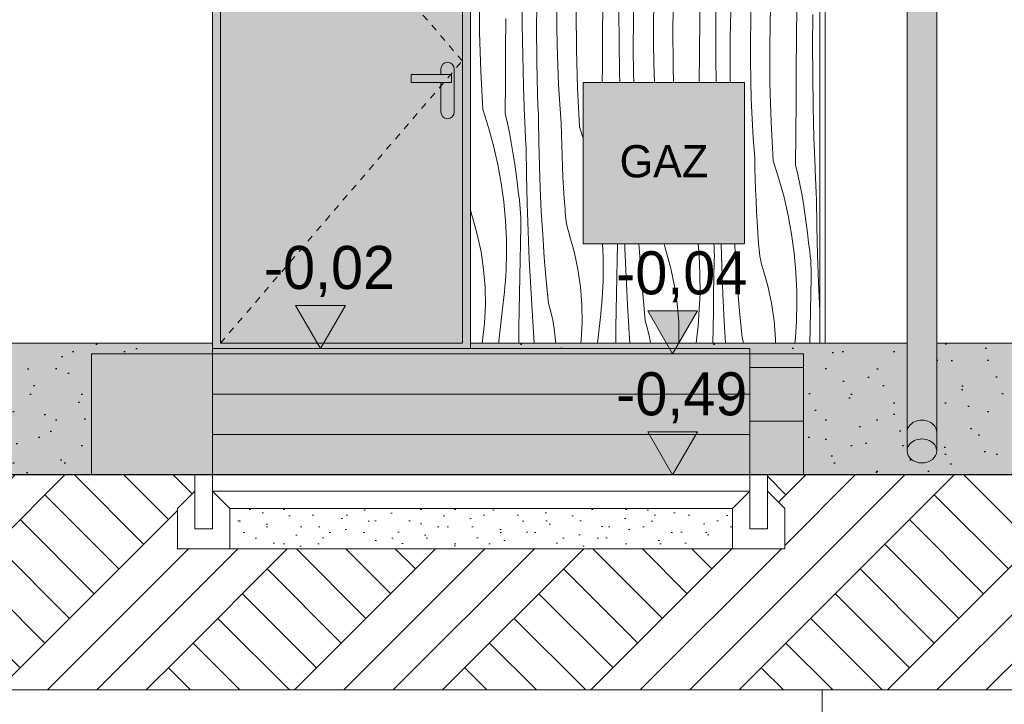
# Model space of a CAD drawing. Extents: x -366324 to -207045, y 68808 to 138616.
# Tile 150 of 170: x -216574 to -212910, y 113666 to 116213. Entities that reach past the tile are written whole.
import ezdxf

# ---------------------------------------------------------------- set-up
doc = ezdxf.new("R2010")
doc.units = 0
doc.header["$MEASUREMENT"] = 0
doc.linetypes.add('Dashed', pattern=[564.444447, 282.222223, -282.222223])
doc.linetypes.add('Hidden Line', pattern=[50, 25, -25])
for name, color, linetype, lineweight in [('Arch IS_Nr_Pióra__21', 7, 'Continuous', 9), ('Arch kolorystyka_Nr_Pióra__1', 7, 'Continuous', 25), ('Arch kolorystyka_Nr_Pióra__41', 7, 'Continuous', 15), ('Arch okna_Nr_Pióra__21', 7, 'Continuous', 9), ('Arch opisy_Nr_Pióra__1', 7, 'Continuous', 25), ('Arch rynny_Nr_Pióra__21', 7, 'Continuous', 9), ('Arch schody_Nr_Pióra__21', 7, 'Continuous', 9), ('ARCH TABELA_Nr_Pióra__21', 7, 'Continuous', 9), ('Arch wymiary_Nr_Pióra__21', 7, 'Continuous', 9), ('arch wypelnienia_Nr_Pióra__100', 2, 'Continuous', 25), ('Arch ściany zewnętrzne_Nr_Pióra__21', 7, 'Continuous', 9), ('INWENT TEREN_Nr_Pióra__1', 7, 'Continuous', 25)]:
    doc.layers.add(name, color=color, linetype=linetype, lineweight=lineweight)
for name, color, linetype, lineweight, true_color in [('Arch kolorystyka_Nr_Pióra__2', 7, 'Continuous', 13, 0x7f7f7f), ('Arch kolorystyka_Nr_Pióra__22', 7, 'Continuous', 9, 0x7f7f7f), ('Arch kolorystyka_Nr_Pióra__81', 7, 'Continuous', 9, 0x5d5d5d), ('Arch rynny_Nr_Pióra__81', 7, 'Continuous', 9, 0x5d5d5d), ('Arch teren_Nr_Pióra__2', 7, 'Continuous', 13, 0x7f7f7f), ('arch wypelnienia_Nr_Pióra__2', 7, 'Continuous', 13, 0x7f7f7f)]:
    doc.layers.add(name, color=color, linetype=linetype, lineweight=lineweight, true_color=true_color)
doc.layers.add('Arch wymiary', color=7, linetype='Continuous')
doc.styles.add('GENERATED_STYLE_1', font='txt')
doc.styles.add('GENERATED_STYLE_4', font='txt')
pattern_1 = [(45, (0, 300), (-95.459415, 95.459415), [0, -90, 0, -135]), (110, (300, 300), (126.858504, 46.17272), [0, -66, 0, -114])]
pattern_2 = [(45, (0, 0), (-275.77163, 275.77163), []), (45, (-91.9, 91.9), (-551.5433, 551.5433), []), (45, (-183.85, 183.85), (-551.5433, 551.5433), []), (135, (-275.77, 275.77), (91.92388, 91.92388), [390, -390])]

# ---------------------------------------------------------------- blocks, each defined once
blk = doc.blocks.new('*X130')
at = {"layer": 'Arch kolorystyka_Nr_Pióra__22', "linetype": 'Continuous'}
for p, q in [((-214143.3, 116181.6), (-214140.8, 116325)), ((-214043.8, 116208.9), (-214042.9, 116327)), ((-214862.8, 116165.2), (-214863.7, 116308.6)), ((-214703.9, 116194.3), (-214704.4, 116308.8)), ((-214290.1, 116209), (-214288.1, 116308.1)), ((-213984, 116181.8), (-213983.3, 116296.2)), ((-214651, 116173.3), (-214650.3, 116272.5)), ((-214575.5, 116188.9), (-214575.5, 116261.3)), ((-214502.6, 116101.7), (-214503.5, 116245.1)), ((-214404.9, 116154.4), (-214404, 116272.4)), ((-214343.7, 116130.8), (-214344.2, 116245.3)), ((-214215.3, 116197.8), (-214214.2, 116270.2)), ((-213929.9, 116145.4), (-213927.9, 116244.6)), ((-213854, 116206.7), (-213851.8, 116279.1)), ((-213783.1, 116118.1), (-213780.6, 116261.5)), ((-213683.6, 116145.4), (-213682.7, 116263.4)), ((-214765.9, 116099.9), (-214765.1, 116217.9)), ((-214290.8, 116109.8), (-214290.1, 116209)), ((-214044.7, 116090.9), (-214043.8, 116208.9)), ((-213623.8, 116118.3), (-213623.1, 116232.7)), ((-214702.2, 116079.9), (-214703.9, 116194.3)), ((-214650.3, 116074.2), (-214651, 116173.3)), ((-214574.4, 116116.4), (-214575.5, 116188.9)), ((-214215.3, 116125.4), (-214215.3, 116197.8)), ((-214142.4, 116038.1), (-214143.3, 116181.6)), ((-213983.5, 116067.3), (-213984, 116181.8)), ((-213855.1, 116134.3), (-213854, 116206.7)), ((-214858.6, 116021.8), (-214862.8, 116165.2)), ((-214405.7, 116036.4), (-214404.9, 116154.4)), ((-213930.6, 116046.3), (-213929.9, 116145.4)), ((-213684.5, 116027.4), (-213683.6, 116145.4)), ((-214766.8, 115981.9), (-214765.9, 116099.9)), ((-214572.2, 116044), (-214574.4, 116116.4)), ((-214498.4, 115958.3), (-214502.6, 116101.7)), ((-214342, 116016.4), (-214343.7, 116130.8)), ((-214290.1, 116010.7), (-214290.8, 116109.8)), ((-214214.2, 116052.9), (-214215.3, 116125.4)), ((-213855.1, 116061.8), (-213855.1, 116134.3)), ((-213782.2, 115974.6), (-213783.1, 116118.1)), ((-213623.3, 116003.8), (-213623.8, 116118.3)), ((-214699.2, 115965.4), (-214702.2, 116079.9)), ((-214648.2, 115975.1), (-214650.3, 116074.2)), ((-214045.5, 115979.6), (-214044.7, 116090.9)), ((-213982.2, 115979.6), (-213983.5, 116067.3)), ((-213854, 115989.4), (-213855.1, 116061.8)), ((-214569, 115971.6), (-214572.2, 116044)), ((-214406.1, 115979.6), (-214405.7, 116036.4)), ((-214212, 115980.5), (-214214.2, 116052.9)), ((-214140.7, 115979.6), (-214142.4, 116038.1)), ((-213930.1, 115979.6), (-213930.6, 116046.3)), ((-213685.3, 115909.3), (-213684.5, 116027.4)), ((-214850.9, 115878.5), (-214858.6, 116021.8)), ((-214341, 115979.6), (-214342, 116016.4)), ((-214289.4, 115979.6), (-214290.1, 116010.7)), ((-213851.8, 115917), (-213854, 115989.4)), ((-213621.6, 115889.3), (-213623.3, 116003.8)), ((-214767.5, 115863.8), (-214766.8, 115981.9)), ((-214695.1, 115851), (-214699.2, 115965.4)), ((-214647.7, 115958.4), (-214648.2, 115975.1)), ((-214647.2, 115941.8), (-214647.7, 115958.4)), ((-214564.6, 115899.3), (-214569, 115971.6)), ((-214490.7, 115815), (-214498.4, 115958.3)), ((-214212, 115979.6), (-214212, 115980.5)), ((-213778, 115831.2), (-213782.2, 115974.6)), ((-214646.7, 115925.1), (-214647.2, 115941.8)), ((-214646.1, 115908.5), (-214646.7, 115925.1)), ((-213848.6, 115844.6), (-213851.8, 115917)), ((-214850.9, 115878.5), (-214829.3, 115811.4)), ((-214645.4, 115891.8), (-214646.1, 115908.5)), ((-214644.8, 115875.2), (-214645.4, 115891.8)), ((-214559.2, 115827.1), (-214564.6, 115899.3)), ((-213686.1, 115791.3), (-213685.3, 115909.3)), ((-213618.6, 115774.9), (-213621.6, 115889.3)), ((-214767.5, 115863.8), (-214759.4, 115827.9)), ((-214694.5, 115837), (-214695.1, 115851)), ((-214644.1, 115858.6), (-214644.8, 115875.2)), ((-214643.3, 115841.9), (-214644.1, 115858.6)), ((-214642.3, 115756.2), (-214643.3, 115841.9)), ((-213844.2, 115772.3), (-213848.6, 115844.6)), ((-214829.3, 115811.4), (-214810.6, 115743.3)), ((-214759.4, 115827.9), (-214751.8, 115791.9)), ((-214693.9, 115823), (-214694.5, 115837)), ((-214693.3, 115809), (-214693.9, 115823)), ((-214692.6, 115795), (-214693.3, 115809)), ((-214558.4, 115787.1), (-214559.2, 115827.1)), ((-214490.7, 115815), (-214476.9, 115772.1)), ((-213770.3, 115688), (-213778, 115831.2)), ((-214751.8, 115791.9), (-214744.9, 115755.7)), ((-214692, 115780.9), (-214692.6, 115795)), ((-214691.3, 115766.9), (-214692, 115780.9)), ((-214557.3, 115747.2), (-214558.4, 115787.1)), ((-213838.8, 115700.1), (-213844.2, 115772.3)), ((-213686.9, 115673.3), (-213686.1, 115791.3)), ((-213614.5, 115660.5), (-213618.6, 115774.9)), ((-214810.6, 115743.3), (-214794.9, 115674.5)), ((-214744.9, 115755.7), (-214738.5, 115719.5)), ((-214690.6, 115752.9), (-214691.3, 115766.9)), ((-214689.9, 115738.9), (-214690.6, 115752.9)), ((-214688.1, 115634.2), (-214689.9, 115738.9)), ((-214640.3, 115670.5), (-214642.3, 115756.2)), ((-214556, 115707.3), (-214557.3, 115747.2)), ((-214738.5, 115719.5), (-214732.8, 115683.1)), ((-214554.3, 115667.3), (-214556, 115707.3)), ((-213838, 115660.1), (-213838.8, 115700.1)), ((-214794.9, 115674.5), (-214782.4, 115605.1)), ((-214732.8, 115683.1), (-214727.6, 115646.7)), ((-214637.2, 115584.8), (-214640.3, 115670.5)), ((-214552.4, 115627.4), (-214554.3, 115667.3)), ((-213836.9, 115620.2), (-213838, 115660.1)), ((-213770.3, 115688), (-213748.7, 115620.8)), ((-213686.9, 115673.3), (-213678.8, 115637.4)), ((-213613.9, 115646.5), (-213614.5, 115660.5)), ((-214727.6, 115646.7), (-214723, 115610.2)), ((-214685.5, 115529.5), (-214688.1, 115634.2)), ((-214550.2, 115587.5), (-214552.4, 115627.4)), ((-213678.8, 115637.4), (-213671.2, 115601.4)), ((-213613.3, 115632.5), (-213613.9, 115646.5)), ((-213612.7, 115618.4), (-213613.3, 115632.5)), ((-214782.4, 115605.1), (-214772.9, 115535.2)), ((-214723, 115610.2), (-214719, 115573.6)), ((-214633.1, 115499.1), (-214637.2, 115584.8)), ((-214547.7, 115547.6), (-214550.2, 115587.5)), ((-213835.6, 115580.2), (-213836.9, 115620.2)), ((-213748.7, 115620.8), (-213730, 115552.8)), ((-213671.2, 115601.4), (-213664.3, 115565.2)), ((-213612, 115604.4), (-213612.7, 115618.4)), ((-213611.3, 115590.4), (-213612, 115604.4)), ((-213610.7, 115576.4), (-213611.3, 115590.4)), ((-214716.5, 115557.6), (-214719, 115573.6)), ((-214714.4, 115541.6), (-214716.5, 115557.6)), ((-213833.9, 115540.3), (-213835.6, 115580.2)), ((-213730, 115552.8), (-213714.3, 115484)), ((-213664.3, 115565.2), (-213657.9, 115528.9)), ((-213610, 115562.4), (-213610.7, 115576.4)), ((-213609.2, 115548.3), (-213610, 115562.4)), ((-213607.5, 115443.6), (-213609.2, 115548.3)), ((-214772.9, 115535.2), (-214766.5, 115464.9)), ((-214712.7, 115525.6), (-214714.4, 115541.6)), ((-214711.4, 115509.5), (-214712.7, 115525.6)), ((-214682, 115424.8), (-214685.5, 115529.5)), ((-214544.9, 115507.8), (-214547.7, 115547.6)), ((-213832, 115500.4), (-213833.9, 115540.3)), ((-213657.9, 115528.9), (-213652.1, 115492.6)), ((-214895.7, 115501), (-214896.9, 115506.1)), ((-214892.7, 115489.5), (-214895.7, 115501)), ((-214889.3, 115478.1), (-214892.7, 115489.5)), ((-214871.2, 115414.1), (-214889.3, 115478.1)), ((-214710.4, 115493.4), (-214711.4, 115509.5)), ((-214709.8, 115477.2), (-214710.4, 115493.4)), ((-214709.6, 115461.1), (-214709.8, 115477.2)), ((-214628, 115413.6), (-214633.1, 115499.1)), ((-214544.4, 115495.9), (-214544.9, 115507.8)), ((-214543.4, 115484.1), (-214544.4, 115495.9)), ((-214542.1, 115472.4), (-214543.4, 115484.1)), ((-213829.8, 115460.5), (-213832, 115500.4)), ((-213714.3, 115484), (-213701.7, 115414.6)), ((-213652.1, 115492.6), (-213647, 115456.1)), ((-214766.5, 115464.9), (-214763.2, 115394.4)), ((-214711.1, 115382.3), (-214709.8, 115445)), ((-214709.8, 115445), (-214709.6, 115461.1)), ((-214540.3, 115460.6), (-214542.1, 115472.4)), ((-214538.1, 115449), (-214540.3, 115460.6)), ((-214535.5, 115437.4), (-214538.1, 115449)), ((-213827.3, 115420.6), (-213829.8, 115460.5)), ((-213647, 115456.1), (-213642.4, 115419.6)), ((-213604.9, 115338.9), (-213607.5, 115443.6)), ((-214857.3, 115349.1), (-214871.2, 115414.1)), ((-214677.7, 115320.1), (-214682, 115424.8)), ((-214621.9, 115328), (-214628, 115413.6)), ((-214532.5, 115426), (-214535.5, 115437.4)), ((-214529.1, 115414.6), (-214532.5, 115426)), ((-214511, 115350.6), (-214529.1, 115414.6)), ((-213824.5, 115380.7), (-213827.3, 115420.6)), ((-213701.7, 115414.6), (-213692.2, 115344.7)), ((-213642.4, 115419.6), (-213638.4, 115383)), ((-214763.2, 115394.4), (-214763, 115323.9)), ((-214712.3, 115319.6), (-214711.1, 115382.3)), ((-214405.2, 115379.6), (-214403, 115330.9)), ((-214350.9, 115318.8), (-214349.6, 115379.6)), ((-214321.8, 115361.3), (-214322.4, 115379.6)), ((-214267.8, 115350), (-214269.6, 115379.6)), ((-214175.3, 115373.9), (-214176.6, 115379.6)), ((-214172.3, 115362.5), (-214175.3, 115373.9)), ((-214049.8, 115379.6), (-214046.1, 115337.9)), ((-213990, 115366.3), (-213990.8, 115379.6)), ((-213989.4, 115350.2), (-213990, 115366.3)), ((-213961.6, 115297.8), (-213964.3, 115379.6)), ((-213912.7, 115372.1), (-213913.1, 115379.6)), ((-213907.6, 115286.5), (-213912.7, 115372.1)), ((-213824, 115368.9), (-213824.5, 115380.7)), ((-213823, 115357.1), (-213824, 115368.9)), ((-213635.9, 115367.1), (-213638.4, 115383)), ((-213633.8, 115351.1), (-213635.9, 115367.1)), ((-214847.7, 115283.2), (-214857.3, 115349.1)), ((-214497.1, 115285.5), (-214511, 115350.6)), ((-214403, 115330.9), (-214402.8, 115260.4)), ((-214317.5, 115256.6), (-214321.8, 115361.3)), ((-214261.7, 115264.5), (-214267.8, 115350)), ((-214168.9, 115351.1), (-214172.3, 115362.5)), ((-214150.8, 115287.1), (-214168.9, 115351.1)), ((-214046.1, 115337.9), (-214042.8, 115267.4)), ((-213989.2, 115334.1), (-213989.4, 115350.2)), ((-213989.4, 115317.9), (-213989.2, 115334.1)), ((-213821.7, 115345.3), (-213823, 115357.1)), ((-213819.9, 115333.6), (-213821.7, 115345.3)), ((-213817.7, 115322), (-213819.9, 115333.6)), ((-213692.2, 115344.7), (-213685.8, 115274.4)), ((-213632.1, 115335), (-213633.8, 115351.1)), ((-213630.8, 115318.9), (-213632.1, 115335)), ((-213601.4, 115234.2), (-213604.9, 115338.9)), ((-214764.4, 115282.7), (-214763.6, 115303.3)), ((-214763.6, 115303.3), (-214763, 115323.9)), ((-214713.4, 115256.9), (-214712.3, 115319.6)), ((-214672.5, 115215.5), (-214677.7, 115320.1)), ((-214614.8, 115242.6), (-214621.9, 115328)), ((-214352.1, 115256.1), (-214350.9, 115318.8)), ((-213990.7, 115255.3), (-213989.4, 115317.9)), ((-213957.3, 115193.1), (-213961.6, 115297.8)), ((-213815.1, 115310.4), (-213817.7, 115322)), ((-213812.1, 115299), (-213815.1, 115310.4)), ((-213808.7, 115287.6), (-213812.1, 115299)), ((-213629.8, 115302.8), (-213630.8, 115318.9)), ((-213629.2, 115286.7), (-213629.8, 115302.8)), ((-214842.3, 115216.9), (-214847.7, 115283.2)), ((-214766.8, 115241.5), (-214765.5, 115262.1)), ((-214765.5, 115262.1), (-214764.4, 115282.7)), ((-214714.5, 115194.3), (-214713.4, 115256.9)), ((-214487.5, 115219.7), (-214497.1, 115285.5)), ((-214403.4, 115239.8), (-214402.8, 115260.4)), ((-214353.2, 115193.4), (-214352.1, 115256.1)), ((-214312.3, 115152), (-214317.5, 115256.6)), ((-214254.6, 115179.1), (-214261.7, 115264.5)), ((-214136.9, 115222), (-214150.8, 115287.1)), ((-214042.8, 115267.4), (-214042.6, 115196.9)), ((-213991.9, 115192.6), (-213990.7, 115255.3)), ((-213901.5, 115201), (-213907.6, 115286.5)), ((-213790.6, 115223.6), (-213808.7, 115287.6)), ((-213685.8, 115274.4), (-213682.6, 115203.9)), ((-213629, 115270.6), (-213629.2, 115286.7)), ((-213629.2, 115254.4), (-213629, 115270.6)), ((-214770.3, 115200.4), (-214768.4, 115221)), ((-214768.4, 115221), (-214766.8, 115241.5)), ((-214606.7, 115157.2), (-214614.8, 115242.6)), ((-214482.1, 115153.4), (-214487.5, 115219.7)), ((-214405.3, 115198.6), (-214404.2, 115219.2)), ((-214404.2, 115219.2), (-214403.4, 115239.8)), ((-214127.3, 115156.2), (-214136.9, 115222)), ((-213776.7, 115158.5), (-213790.6, 115223.6)), ((-213630.5, 115191.7), (-213629.2, 115254.4)), ((-213597.1, 115129.6), (-213601.4, 115234.2)), ((-214841.3, 115150.4), (-214842.3, 115216.9)), ((-214772.4, 115179.9), (-214770.3, 115200.4)), ((-214715.4, 115131.6), (-214714.5, 115194.3)), ((-214666.4, 115111), (-214672.5, 115215.5)), ((-214406.6, 115178), (-214405.3, 115198.6)), ((-214354.3, 115130.8), (-214353.2, 115193.4)), ((-214043.2, 115176.2), (-214042.6, 115196.9)), ((-213993, 115129.9), (-213991.9, 115192.6)), ((-213952.1, 115088.5), (-213957.3, 115193.1)), ((-213894.4, 115115.6), (-213901.5, 115201)), ((-213682.6, 115203.9), (-213682.4, 115133.3)), ((-213631.7, 115129.1), (-213630.5, 115191.7)), ((-214844.6, 115083.9), (-214841.3, 115150.4)), ((-214790.8, 115016.9), (-214774.8, 115159.5)), ((-214774.8, 115159.5), (-214772.4, 115179.9)), ((-214597.6, 115126.4), (-214606.7, 115157.2)), ((-214481.1, 115086.9), (-214482.1, 115153.4)), ((-214410.1, 115136.9), (-214408.2, 115157.5)), ((-214408.2, 115157.5), (-214406.6, 115178)), ((-214306.2, 115047.5), (-214312.3, 115152)), ((-214246.5, 115093.7), (-214254.6, 115179.1)), ((-214121.9, 115089.9), (-214127.3, 115156.2)), ((-214045.1, 115135.1), (-214044, 115155.7)), ((-214044, 115155.7), (-214043.2, 115176.2)), ((-213767.1, 115092.7), (-213776.7, 115158.5)), ((-214716.2, 115068.9), (-214715.4, 115131.6)), ((-214659.7, 115009.6), (-214666.4, 115111)), ((-214590.3, 115095), (-214597.6, 115126.4)), ((-214414.6, 115096), (-214412.2, 115116.4)), ((-214412.2, 115116.4), (-214410.1, 115136.9)), ((-214355.2, 115068.1), (-214354.3, 115130.8)), ((-214048, 115093.9), (-214046.4, 115114.5)), ((-214046.4, 115114.5), (-214045.1, 115135.1)), ((-213994.1, 115067.2), (-213993, 115129.9)), ((-213886.3, 115030.2), (-213894.4, 115115.6)), ((-213683.8, 115092.1), (-213683, 115112.7)), ((-213683, 115112.7), (-213682.4, 115133.3)), ((-213632.8, 115066.4), (-213631.7, 115129.1)), ((-213596.9, 115125.9), (-213597.1, 115129.6)), ((-214852.2, 115017.8), (-214844.6, 115083.9)), ((-214584.7, 115063.4), (-214590.3, 115095)), ((-214484.4, 115020.4), (-214481.1, 115086.9)), ((-214424.3, 115009.6), (-214414.6, 115096)), ((-214237.4, 115062.9), (-214246.5, 115093.7)), ((-214120.9, 115023.3), (-214121.9, 115089.9)), ((-214052, 115052.9), (-214049.9, 115073.4)), ((-214049.9, 115073.4), (-214048, 115093.9)), ((-213947.5, 115009.6), (-213952.1, 115088.5)), ((-213761.7, 115026.4), (-213767.1, 115092.7)), ((-213684.9, 115071.6), (-213683.8, 115092.1)), ((-214716.9, 115009.6), (-214716.2, 115068.9)), ((-214581, 115031.4), (-214584.7, 115063.4)), ((-214356, 115009.6), (-214355.2, 115068.1)), ((-214303.7, 115009.6), (-214306.2, 115047.5)), ((-214230.1, 115031.5), (-214237.4, 115062.9)), ((-214054.4, 115032.4), (-214052, 115052.9)), ((-213994.9, 115009.6), (-213994.1, 115067.2)), ((-213687.8, 115030.4), (-213686.2, 115051)), ((-213686.2, 115051), (-213684.9, 115071.6)), ((-213633.8, 115009.6), (-213632.8, 115066.4)), ((-214853.7, 115009.6), (-214852.2, 115017.8)), ((-214791.5, 115009.6), (-214790.8, 115016.9)), ((-214579.6, 115009.6), (-214581, 115031.4)), ((-214485.6, 115009.6), (-214484.4, 115020.4)), ((-214226.2, 115009.6), (-214230.1, 115031.5)), ((-214121.6, 115009.6), (-214120.9, 115023.3)), ((-214057, 115009.6), (-214054.4, 115032.4)), ((-213880.2, 115009.6), (-213886.3, 115030.2)), ((-213761.4, 115009.6), (-213761.7, 115026.4)), ((-213689.7, 115009.9), (-213687.8, 115030.4)), ((-213689.7, 115009.6), (-213689.7, 115009.9))]:
    blk.add_line(p, q, dxfattribs=at)
blk = doc.blocks.new('Wypełnienie_65')
at = {"layer": 'Arch kolorystyka_Nr_Pióra__22', "linetype": 'Dashed'}
blk.add_blockref('*X130', (0, 0), dxfattribs=at)
blk = doc.blocks.new('Wymiary_175', base_point=(-214144.4, 114519.6))
at = {"layer": 'Arch wymiary_Nr_Pióra__21', "linetype": 'Continuous'}
blk.add_hatch(color=256, dxfattribs=at).paths.add_polyline_path([(-214144.4, 114519.6), (-214237.2, 114679.6), (-214051.6, 114679.6)], flags=0)
for p, q in [((-214144.4, 114519.6), (-214237.2, 114679.6)), ((-214237.2, 114679.6), (-214051.6, 114679.6)), ((-214051.6, 114679.6), (-214144.4, 114519.6)), ((-214144.4, 114519.6), (-214264.4, 114519.6)), ((-214144.4, 114519.6), (-214024.4, 114519.6))]:
    blk.add_line(p, q, dxfattribs=at)
at = {"layer": 'Arch wymiary_Nr_Pióra__21', "insert": (-214354.5, 114711.6), "char_height": 160, "attachment_point": 7, "style": 'GENERATED_STYLE_1'}
blk.add_mtext('{-0,49}', dxfattribs=at)
blk = doc.blocks.new('Wymiary_176', base_point=(-215455, 114989.6))
at = {"layer": 'Arch wymiary_Nr_Pióra__21', "linetype": 'Continuous'}
blk.add_hatch(color=256, dxfattribs=at).paths.add_polyline_path([(-215455, 114989.6), (-215547.8, 115149.6), (-215362.2, 115149.6)], flags=0)
for p, q in [((-215455, 114989.6), (-215547.8, 115149.6)), ((-215547.8, 115149.6), (-215362.2, 115149.6)), ((-215362.2, 115149.6), (-215455, 114989.6)), ((-215455, 114989.6), (-215575, 114989.6)), ((-215455, 114989.6), (-215335, 114989.6))]:
    blk.add_line(p, q, dxfattribs=at)
at = {"layer": 'Arch wymiary_Nr_Pióra__21', "insert": (-215665.1, 115181.6), "char_height": 160, "attachment_point": 7, "style": 'GENERATED_STYLE_1'}
blk.add_mtext('{-0,02}', dxfattribs=at)
blk = doc.blocks.new('Wymiary_177', base_point=(-214144.4, 114969.6))
at = {"layer": 'Arch wymiary_Nr_Pióra__21', "linetype": 'Continuous'}
blk.add_hatch(color=256, dxfattribs=at).paths.add_polyline_path([(-214144.4, 114969.6), (-214237.2, 115129.6), (-214051.6, 115129.6)], flags=0)
for p, q in [((-214144.4, 114969.6), (-214237.2, 115129.6)), ((-214237.2, 115129.6), (-214051.6, 115129.6)), ((-214051.6, 115129.6), (-214144.4, 114969.6)), ((-214144.4, 114969.6), (-214264.4, 114969.6)), ((-214144.4, 114969.6), (-214024.4, 114969.6))]:
    blk.add_line(p, q, dxfattribs=at)
at = {"layer": 'Arch wymiary_Nr_Pióra__21', "insert": (-214354.5, 115161.6), "char_height": 160, "attachment_point": 7, "style": 'GENERATED_STYLE_1'}
blk.add_mtext('{-0,04}', dxfattribs=at)

msp = doc.modelspace()

# ---------------------------------------------------------------- hatches: boundary and pattern name
at = {"layer": 'Arch kolorystyka_Nr_Pióra__1', "linetype": 'Continuous'}
h = msp.add_hatch(dxfattribs=at)
h.set_pattern_fill('Carpet', color=256, style=0, pattern_type=2)
h.set_pattern_definition(pattern_1)
h.paths.add_polyline_path([(-223816.9, 114989.6), (-222776.9, 114989.6), (-222776.9, 114969.6), (-222576.9, 114969.6), (-222576.9, 114519.6), (-222101.9, 114519.6), (-219296.9, 114519.6), (-219296.9, 114969.6), (-219096.9, 114969.6), (-219096.9, 114519.6), (-216306.9, 114519.6), (-216306.9, 114969.6), (-215856.9, 114969.6), (-215856.9, 115009.6), (-219686.9, 115009.6), (-222101.9, 115009.6), (-222101.9, 114669.6), (-222101.9, 114608.8, -0.228497), (-222116.5, 114578.5, -0.165487), (-222152.5, 114564.3, -0.039062), (-222161.3, 114564.3, -0.165487), (-222197.3, 114578.5, -0.228497), (-222211.9, 114608.8), (-222211.9, 114988.7), (-222211.9, 115009.6), (-223816.9, 115009.6)], flags=0)
h = msp.add_hatch(dxfattribs=at)
h.set_pattern_fill('Carpet', color=256, style=0, pattern_type=2)
h.set_pattern_definition(pattern_1)
h.paths.add_polyline_path([(-213271.9, 115009.6), (-214896.9, 115009.6), (-214896.9, 114989.6), (-213856.9, 114989.6), (-213856.9, 114969.6), (-213656.9, 114969.6), (-213656.9, 114519.6), (-213161.9, 114519.6), (-209946.9, 114519.6), (-209946.9, 114969.6), (-209746.9, 114969.6), (-209746.9, 115009.6), (-210746.9, 115009.6), (-213161.9, 115009.6), (-213161.9, 114669.6), (-213161.9, 114608.8, -0.228497), (-213176.5, 114578.5, -0.165487), (-213212.5, 114564.3, -0.039062), (-213221.3, 114564.3, -0.165487), (-213257.3, 114578.5, -0.228497), (-213271.9, 114608.8), (-213271.9, 114988.7)], flags=0)
at = {"layer": 'Arch kolorystyka_Nr_Pióra__2', "linetype": 'Continuous'}
h = msp.add_hatch(color=256, dxfattribs=at)
h.paths.add_polyline_path([(-214926.9, 115009.6), (-215826.9, 115009.6), (-215826.9, 117109.6), (-214926.9, 117109.6)], flags=0)
h.paths.add_polyline_path([(-215116.9, 115979.6), (-215006.9, 115979.6), (-215006.9, 115966.2), (-215006.9, 115869.6, 1), (-214956.9, 115869.6), (-214956.9, 116024.6), (-214956.9, 116029.6, 1), (-215006.9, 116029.6), (-215006.9, 116009.6), (-215116.9, 116009.6)], flags=0)
at = {"layer": 'Arch kolorystyka_Nr_Pióra__41', "linetype": 'Continuous'}
for points in [[(-213161.9, 114608.8), (-213161.9, 122173.9, -0.545455), (-213271.9, 122173.9), (-213271.9, 114608.8, 0.811514)], [(-215116.9, 115979.6), (-215006.9, 115979.6), (-215006.9, 115966.2), (-215006.9, 115869.6, 1), (-214956.9, 115869.6), (-214956.9, 116024.6), (-214956.9, 116029.6, 1), (-215006.9, 116029.6), (-215006.9, 116009.6), (-215116.9, 116009.6)]]:
    msp.add_hatch(color=256, dxfattribs=at).paths.add_polyline_path(points, flags=0)
h = msp.add_hatch(color=256, dxfattribs=at)
h.paths.add_polyline_path([(-214896.9, 114989.6), (-215856.9, 114989.6), (-215856.9, 117879.6), (-214896.9, 117879.6)], flags=0)
h.paths.add_polyline_path([(-215776.9, 117799.6), (-214976.9, 117799.6), (-214976.9, 117229.6), (-215776.9, 117229.6)], flags=0)
h.paths.add_polyline_path([(-214926.9, 115009.6), (-215826.9, 115009.6), (-215826.9, 117109.6), (-214926.9, 117109.6)], flags=0)
at = {"layer": 'Arch kolorystyka_Nr_Pióra__81', "linetype": 'Continuous', "lineweight": 0, "true_color": 0x454545}
for points in [[(-222211.9, 115009.6), (-223816.9, 115009.6), (-223816.9, 114989.6), (-222776.9, 114989.6), (-222776.9, 114969.6), (-222576.9, 114969.6), (-222576.9, 114519.6), (-222101.9, 114519.6), (-219296.9, 114519.6), (-219296.9, 114969.6), (-219096.9, 114969.6), (-219096.9, 114519.6), (-216306.9, 114519.6), (-216306.9, 114969.6), (-215856.9, 114969.6), (-215856.9, 115009.6), (-219686.9, 115009.6), (-222101.9, 115009.6), (-222101.9, 114669.6), (-222101.9, 114608.8, -0.811514), (-222211.9, 114608.8), (-222211.9, 114988.7)], [(-214896.9, 114989.6), (-213856.9, 114989.6), (-213856.9, 114969.6), (-213656.9, 114969.6), (-213656.9, 114519.6), (-213161.9, 114519.6), (-209946.9, 114519.6), (-209946.9, 114969.6), (-209746.9, 114969.6), (-209746.9, 115009.6), (-210746.9, 115009.6), (-213161.9, 115009.6), (-213161.9, 114669.6), (-213161.9, 114608.8, -0.811514), (-213271.9, 114608.8), (-213271.9, 114988.7), (-213271.9, 115009.6), (-214896.9, 115009.6)], [(-216306.9, 114969.6), (-216306.9, 114519.6), (-215856.9, 114519.6), (-215856.9, 114969.6)], [(-213856.9, 114969.6), (-213856.9, 114519.6), (-213656.9, 114519.6), (-213656.9, 114969.6)]]:
    msp.add_hatch(color=250, dxfattribs=at).paths.add_polyline_path(points, flags=0)
at = {"layer": 'Arch kolorystyka_Nr_Pióra__81', "linetype": 'Continuous', "lineweight": 0, "true_color": 0x171717}
msp.add_hatch(color=250, dxfattribs=at).paths.add_polyline_path([(-215856.9, 114519.6), (-213856.9, 114519.6), (-213856.9, 114969.6), (-213856.9, 114989.6), (-215856.9, 114989.6), (-215856.9, 114969.6)], flags=0)
at = {"layer": 'Arch teren_Nr_Pióra__2', "linetype": 'Continuous'}
h = msp.add_hatch(dxfattribs=at)
h.set_pattern_fill('Earth', color=256, style=0, pattern_type=2)
h.set_pattern_definition(pattern_2)
h.paths.add_polyline_path([(-215986.9, 114519.6), (-219096.9, 114519.6), (-219096.9, 113719.6), (-215986.9, 113719.6), (-215986.9, 114394.6), (-215921.9, 114459.6), (-215921.9, 114519.6)], flags=0)
h = msp.add_hatch(dxfattribs=at)
h.set_pattern_fill('Earth', color=256, style=0, pattern_type=2)
h.set_pattern_definition(pattern_2)
h.paths.add_polyline_path([(-213791.9, 114459.6), (-213726.9, 114394.6), (-213726.9, 113719.6), (-209946.9, 113719.6), (-209946.9, 114519.6), (-213726.9, 114519.6), (-213791.9, 114519.6)], flags=0)
h = msp.add_hatch(dxfattribs=at)
h.set_pattern_fill('Earth', color=256, style=0, pattern_type=2)
h.set_pattern_definition(pattern_2)
h.paths.add_polyline_path([(-215986.9, 114244.6), (-213726.9, 114244.6), (-213726.9, 113719.6), (-215986.9, 113719.6)], flags=0)
at = {"layer": 'arch wypelnienia_Nr_Pióra__100', "linetype": 'Continuous', "lineweight": 0, "true_color": 0xbfbf00}
msp.add_hatch(color=52, dxfattribs=at).paths.add_polyline_path([(-213876.9, 115979.6), (-214476.9, 115979.6), (-214476.9, 115379.6), (-213876.9, 115379.6)], flags=0)
at = {"layer": 'arch wypelnienia_Nr_Pióra__2', "linetype": 'Continuous'}
h = msp.add_hatch(dxfattribs=at)
h.set_pattern_fill('Cut_Stone', color=256, style=0, pattern_type=2)
h.set_pattern_definition([(45, (0, 200), (-63.63961, 63.63961), [0, -60, 0, -90]), (110, (200, 200), (84.572336, 30.781813), [0, -44, 0, -76])])
h.paths.add_polyline_path([(-213921.9, 114394.6), (-213921.9, 114244.6), (-215791.9, 114244.6), (-215791.9, 114394.6)], flags=0)

# ---------------------------------------------------------------- linework, layer by layer
at = {"layer": 'Arch IS_Nr_Pióra__21', "linetype": 'Continuous'}
for p, q in [((-214476.9, 115379.6), (-214476.9, 115979.6)), ((-214476.9, 115979.6), (-213876.9, 115979.6)), ((-213876.9, 115979.6), (-213876.9, 115379.6)), ((-213876.9, 115379.6), (-214476.9, 115379.6))]:
    msp.add_line(p, q, dxfattribs=at)
at = {"layer": 'Arch okna_Nr_Pióra__21', "linetype": 'Continuous'}
for p, q in [((-215826.9, 117109.6), (-215826.9, 115009.6)), ((-214926.9, 117109.6), (-214926.9, 115009.6)), ((-215006.9, 116009.6), (-215006.9, 116029.6)), ((-214956.9, 115869.6), (-214956.9, 116029.6)), ((-215116.9, 115979.6), (-215116.9, 116009.6)), ((-214966.9, 116009.6), (-215116.9, 116009.6)), ((-214966.9, 116009.6), (-214966.9, 115979.6)), ((-214966.9, 115979.6), (-215116.9, 115979.6)), ((-215006.9, 115869.6), (-215006.9, 115979.6)), ((-215826.9, 115009.6), (-214926.9, 115009.6))]:
    msp.add_line(p, q, dxfattribs=at)
at = {"layer": 'Arch okna_Nr_Pióra__21', "linetype": 'Hidden Line'}
for p, q in [((-214926.9, 116059.6), (-215826.9, 117109.6)), ((-215826.9, 115009.6), (-214926.9, 116059.6))]:
    msp.add_line(p, q, dxfattribs=at)
at = {"layer": 'Arch okna_Nr_Pióra__21', "linetype": 'Continuous'}
for centre, start, end in [((-214981.9, 116029.6), 0, 180), ((-214981.9, 115869.6), 180, 0)]:
    msp.add_arc(centre, 25, start, end, dxfattribs=at)
at = {"layer": 'Arch rynny_Nr_Pióra__21', "linetype": 'Continuous'}
for p, q in [((-213271.9, 122284.6), (-213271.9, 114608.8)), ((-213161.9, 122284.6), (-213161.9, 114608.8))]:
    msp.add_line(p, q, dxfattribs=at)
msp.add_ellipse((-213216.9, 114608.8), major_axis=(55, 0), ratio=0.810981, start_param=3.141593, end_param=6.283185, dxfattribs=at)
at = {"layer": 'Arch rynny_Nr_Pióra__81', "linetype": 'Continuous'}
for centre in [(-213216.9, 114678.8), (-213216.9, 114608.8)]:
    msp.add_ellipse(centre, major_axis=(55, 0), ratio=0.810981, start_param=0, end_param=3.141593, dxfattribs=at)
at = {"layer": 'Arch schody_Nr_Pióra__21', "linetype": 'Continuous'}
for p, q in [((-213856.9, 114969.6), (-216306.9, 114969.6)), ((-216306.9, 114969.6), (-216306.9, 114519.6)), ((-215856.9, 114989.6), (-215856.9, 114519.6)), ((-213856.9, 114989.6), (-215856.9, 114989.6)), ((-213856.9, 114969.6), (-213856.9, 114989.6)), ((-213856.9, 114969.6), (-213856.9, 114519.6)), ((-213656.9, 114969.6), (-213856.9, 114969.6)), ((-213656.9, 114969.6), (-213656.9, 114519.6)), ((-213656.9, 114919.6), (-213856.9, 114919.6)), ((-213856.9, 114819.6), (-215856.9, 114819.6)), ((-213656.9, 114719.6), (-213856.9, 114719.6)), ((-213856.9, 114669.6), (-215856.9, 114669.6)), ((-215856.9, 114519.6), (-215921.9, 114519.6)), ((-215921.9, 114519.6), (-215921.9, 114319.6)), ((-215856.9, 114519.6), (-213856.9, 114519.6)), ((-215856.9, 114319.6), (-215856.9, 114519.6)), ((-213656.9, 114519.6), (-213856.9, 114519.6)), ((-213856.9, 114519.6), (-213791.9, 114519.6)), ((-213856.9, 114319.6), (-213856.9, 114519.6)), ((-213791.9, 114519.6), (-213791.9, 114319.6)), ((-215986.9, 114394.6), (-215921.9, 114459.6)), ((-215856.9, 114459.6), (-213856.9, 114459.6)), ((-215791.9, 114394.6), (-215856.9, 114459.6)), ((-213921.9, 114394.6), (-213856.9, 114459.6)), ((-213726.9, 114394.6), (-213791.9, 114459.6)), ((-215986.9, 114244.6), (-215986.9, 114394.6)), ((-215856.9, 114369.6), (-215856.9, 114394.6)), ((-215791.9, 114394.6), (-213921.9, 114394.6)), ((-215791.9, 114244.6), (-215791.9, 114394.6)), ((-213921.9, 114244.6), (-213921.9, 114394.6)), ((-213856.9, 114369.6), (-213856.9, 114394.6)), ((-213726.9, 114244.6), (-213726.9, 114394.6)), ((-215921.9, 114319.6), (-215856.9, 114319.6)), ((-213791.9, 114319.6), (-213856.9, 114319.6)), ((-215986.9, 114244.6), (-215791.9, 114244.6)), ((-215791.9, 114244.6), (-213921.9, 114244.6)), ((-213726.9, 114244.6), (-213921.9, 114244.6))]:
    msp.add_line(p, q, dxfattribs=at)
at = {"layer": 'ARCH TABELA_Nr_Pióra__21', "linetype": 'Continuous'}
for p, q in [((-226726.9, 113719.6), (-209226.9, 113719.6)), ((-213588.6, 113719.6), (-213588.6, 107908.4))]:
    msp.add_line(p, q, dxfattribs=at)
at = {"layer": 'Arch ściany zewnętrzne_Nr_Pióra__21', "linetype": 'Continuous'}
for p, q in [((-215856.9, 114989.6), (-215856.9, 117879.6)), ((-214896.9, 117879.6), (-214896.9, 114989.6)), ((-213596.9, 117879.6), (-213596.9, 115009.6)), ((-213576.9, 117879.6), (-213576.9, 115009.6)), ((-215856.9, 115009.6), (-222101.9, 115009.6)), ((-213271.9, 115009.6), (-214896.9, 115009.6)), ((-209726.9, 115009.6), (-213161.9, 115009.6))]:
    msp.add_line(p, q, dxfattribs=at)
at = {"layer": 'INWENT TEREN_Nr_Pióra__1', "linetype": 'Continuous'}
msp.add_line((-209946.9, 114519.6), (-219096.9, 114519.6), dxfattribs=at)

# ---------------------------------------------------------------- block references
at = {"layer": 'Arch kolorystyka_Nr_Pióra__22', "linetype": 'Dashed'}
msp.add_blockref('Wypełnienie_65', (0, 0), dxfattribs=at)
at = {"layer": 'Arch wymiary', "linetype": 'Continuous'}
for name, p in [('Wymiary_176', (-215455, 114989.6)), ('Wymiary_177', (-214144.4, 114969.6)), ('Wymiary_175', (-214144.4, 114519.6))]:
    msp.add_blockref(name, p, dxfattribs=at)

# ---------------------------------------------------------------- texts
at = {"layer": 'Arch opisy_Nr_Pióra__1', "linetype": 'Continuous', "insert": (-214176.9, 115746.4), "char_height": 120, "attachment_point": 2, "style": 'GENERATED_STYLE_4'}
msp.add_mtext('{GAZ}', dxfattribs=at)

doc.saveas('drawing.dxf')
